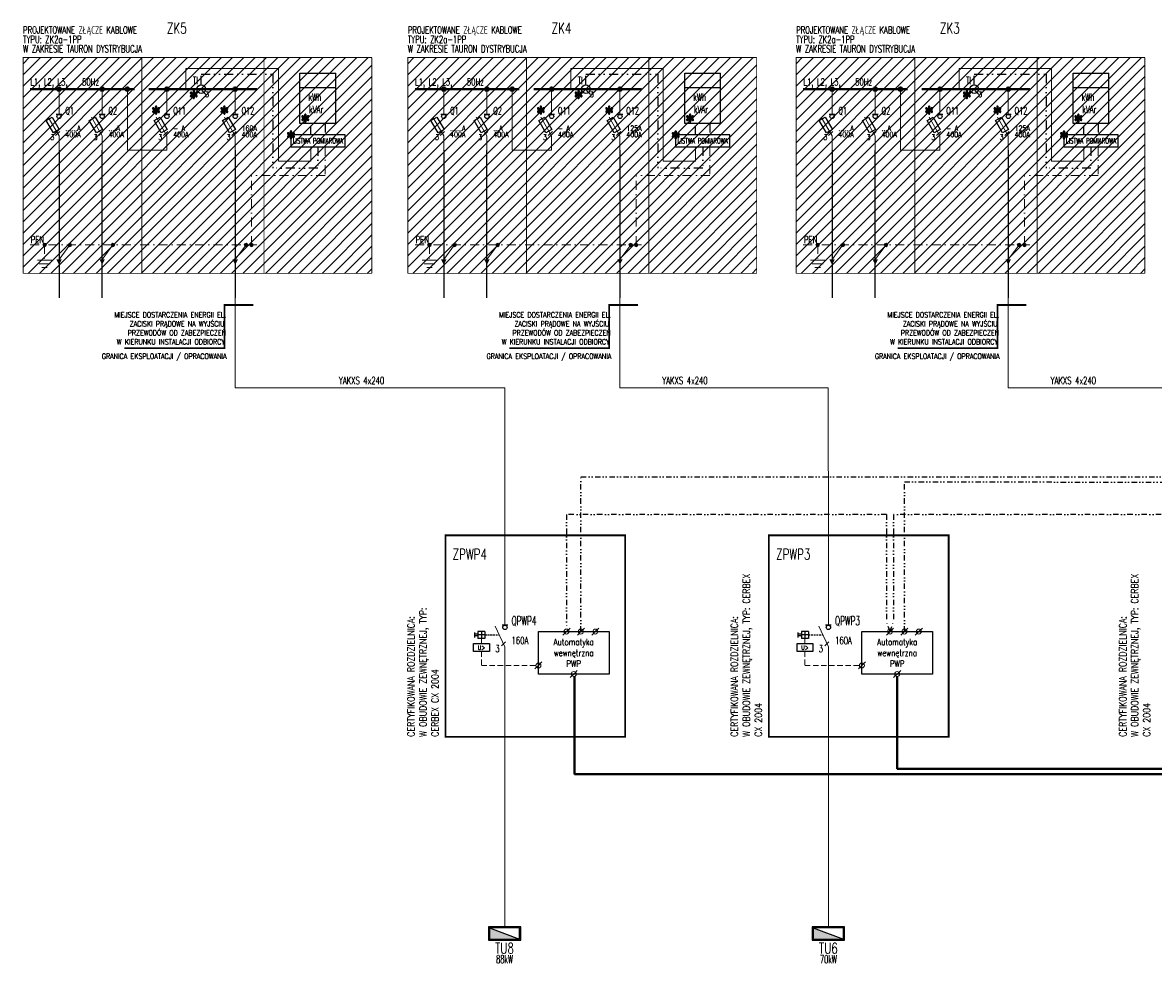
# Model space of a CAD drawing. Header units: millimetres. Extents: x -634 to 682, y 950 to 1215.
# Tile 1 of 5: x -634 to -320, y 950 to 1212. Entities that reach past the tile are written whole.
import ezdxf
from ezdxf.enums import TextEntityAlignment as Align

# ---------------------------------------------------------------- set-up
doc = ezdxf.new("R2010")
doc.units = ezdxf.units.MM
for name, pattern in [('DASHDOT', [25.4, 12.7, -6.35, 0, -6.35]), ('DASHED', [0.75, 0.5, -0.25]), ('DASHED2', [0.375, 0.25, -0.125]), ('DIVIDE', [1.25, 0.5, -0.25, 0, -0.25, 0, -0.25]), ('HIDDEN', [0.375, 0.25, -0.125]), ('PRZEWOD_PE', [5, 2.5, -1.25, 0, -1.25])]:
    doc.linetypes.add(name, pattern=pattern)
for name, color, linetype, lineweight in [('APARATY', 7, 'Continuous', 5), ('BLOCK_1', 1, 'Continuous', 25), ('BLOCK_2', 7, 'Continuous', 18), ('IE_ATRYBUTY_ BLOCK_1', 7, 'Continuous', 20), ('IE_ATRYBUTY_ BLOCK_2', 7, 'Continuous', 18), ('IE_rozdzielnice', 1, 'Continuous', 25), ('ODPŁYW', 3, 'Continuous', 18), ('OPIS', 7, 'Continuous', 18), ('PRZEWOD_PE', 2, 'Continuous', 15), ('ROZDZIELNICA', 252, 'Continuous', 15), ('SZYNA', 5, 'Continuous', 40)]:
    doc.layers.add(name, color=color, linetype=linetype, lineweight=lineweight)
for name, color, linetype in [('STEROWANIE', 6, 'Continuous'), ('tabelka_opis', 2, 'Continuous'), ('typ kabla', 30, 'Continuous'), ('w0', 7, 'Continuous')]:
    doc.layers.add(name, color=color, linetype=linetype)
doc.styles.add('ROMANS', font='romans.shx', dxfattribs={"width": 0.8})

# ---------------------------------------------------------------- blocks, each defined once
blk = doc.blocks.new('rozgalezienie')
blk.add_hatch(color=0).paths.add_polyline_path([(0.5, 0, 1), (-0.5, 0, 1)])
at = {"color": 0}
blk.add_circle((0, 0), 0.5, dxfattribs=at)
blk = doc.blocks.new('PE')
blk.add_line((3, 5.5), (0, 1.5))
blk.add_lwpolyline([(0, 1.5, 1.5, 0, 0), (0, 0, 0, 0, 0)], format="xyseb")
blk = doc.blocks.new('bezpiecznik rozlacznik')
for p, q in [((0, -4), (0, 0)), ((0, -10), (-3, -4.8)), ((0, -10), (0, -14))]:
    blk.add_line(p, q)
at = {"layer": 'BLOCK_1'}
for p, q in [((0.8, -4), (-0.8, -4)), ((-0.96, -9.89), (0.22, -8.81))]:
    blk.add_line(p, q, dxfattribs=at)
blk.add_lwpolyline([(0.08, -8.22), (-1.58, -9.18), (-3.58, -5.72), (-1.92, -4.76)], close=True, dxfattribs=at)
blk.add_circle((0, -4.59), 0.59, dxfattribs=at)
at = {"layer": 'BLOCK_2', "style": 'ROMANS', "flags": 8}
for tag, p, height, width in [('SYMBOL', (1.75, -4), 2, 0.6), ('TYP', (1.75, -6.91), 1.5, 0.7), ('OPIS1', (1.75, -10.34), 1.5, 0.7), ('PARAMETRY', (1.75, -8.63), 1.5, 0.7)]:
    blk.add_attdef(tag, p, '', height=height, dxfattribs=dict(at, width=width))
at = {"layer": 'BLOCK_2', "style": 'ROMANS', "width": 0.7, "flags": 8}
blk.add_attdef('N', text='', height=1.5, dxfattribs=at).set_placement((-1.31, -11.12), align=Align.RIGHT)
blk = doc.blocks.new('liczniki')
for p, q in [((-2.5, -2), (-2.5, 0)), ((-2.5, 0), (2.5, 0)), ((2.5, -2), (2.5, 0)), ((-2.5, -7), (-2.5, -2)), ((-2.5, -2), (2.5, -2)), ((2.5, -7), (2.5, -2)), ((2.5, -7), (-2.5, -7))]:
    blk.add_line(p, q)
at = {"layer": 'BLOCK_2', "style": 'ROMANS', "flags": 8}
for tag, p, height, width in [('SYMBOL', (3.25, -1.19), 2, 0.6), ('PARAMETRY', (3.25, -3.81), 1.5, 0.7), ('OPIS', (3.25, -5.53), 1.5, 0.7)]:
    blk.add_attdef(tag, p, '', height=height, dxfattribs=dict(at, width=width))
at = {"layer": 'BLOCK_2', "style": 'ROMANS', "width": 0.7, "flags": 8}
for tag, p in [('TYP', (0.04, -4.15)), ('TYP1', (0.04, -6.46))]:
    blk.add_attdef(tag, text='', height=1.8, dxfattribs=at).set_placement(p, align=Align.CENTER)
blk = doc.blocks.new('plomba')
h = blk.add_hatch(color=256)
h.dxf.hatch_style = 1
edge = h.paths.add_edge_path()
edge.add_spline(control_points=[(-0.11, 0.19), (-0.12, 0.43), (-0.17, 0.68), (-0.26, 0.92), (-0.26, 0.92), (-0.38, 1.27), (-0.44, 1.51), (-0.44, 1.64), (-0.44, 1.64), (-0.44, 1.82), (-0.4, 1.96), (-0.31, 2.06), (-0.31, 2.06), (-0.22, 2.15), (-0.12, 2.2), (0.01, 2.2), (0.01, 2.2), (0.12, 2.2), (0.22, 2.15), (0.3, 2.06), (0.3, 2.06), (0.38, 1.96), (0.42, 1.82), (0.42, 1.64), (0.42, 1.64), (0.42, 1.49), (0.37, 1.27), (0.28, 0.98), (0.28, 0.98), (0.19, 0.7), (0.13, 0.43), (0.11, 0.19), (0.11, 0.19), (0.3, 0.32), (0.48, 0.47), (0.63, 0.64), (0.63, 0.64), (0.87, 0.92), (1.05, 1.1), (1.17, 1.16), (1.17, 1.16), (1.29, 1.23), (1.41, 1.27), (1.53, 1.27), (1.53, 1.27), (1.64, 1.27), (1.74, 1.23), (1.82, 1.15), (1.82, 1.15), (1.9, 1.07), (1.94, 0.97), (1.94, 0.86), (1.94, 0.86), (1.94, 0.73), (1.88, 0.61), (1.76, 0.51), (1.76, 0.51), (1.65, 0.41), (1.36, 0.3), (0.89, 0.2), (0.89, 0.2), (0.62, 0.14), (0.39, 0.07), (0.21, -0.01), (0.21, -0.01), (0.39, -0.1), (0.62, -0.17), (0.88, -0.22), (0.88, -0.22), (1.31, -0.3), (1.59, -0.4), (1.72, -0.52), (1.72, -0.52), (1.86, -0.63), (1.92, -0.76), (1.92, -0.9), (1.92, -0.9), (1.92, -1), (1.88, -1.1), (1.8, -1.17), (1.8, -1.17), (1.72, -1.25), (1.63, -1.29), (1.53, -1.29), (1.53, -1.29), (1.42, -1.29), (1.3, -1.25), (1.17, -1.18), (1.17, -1.18), (1.04, -1.1), (0.87, -0.94), (0.65, -0.68), (0.65, -0.68), (0.5, -0.51), (0.33, -0.34), (0.11, -0.19), (0.11, -0.19), (0.12, -0.39), (0.16, -0.61), (0.23, -0.85), (0.23, -0.85), (0.36, -1.27), (0.42, -1.55), (0.42, -1.7), (0.42, -1.7), (0.42, -1.84), (0.38, -1.97), (0.29, -2.06), (0.29, -2.06), (0.21, -2.16), (0.12, -2.21), (0.02, -2.21), (0.02, -2.21), (-0.11, -2.21), (-0.23, -2.16), (-0.33, -2.06), (-0.33, -2.06), (-0.41, -1.98), (-0.44, -1.86), (-0.44, -1.7), (-0.44, -1.7), (-0.44, -1.53), (-0.4, -1.33), (-0.32, -1.09), (-0.32, -1.09), (-0.24, -0.85), (-0.19, -0.68), (-0.17, -0.59), (-0.17, -0.59), (-0.15, -0.5), (-0.13, -0.37), (-0.11, -0.19), (-0.11, -0.19), (-0.32, -0.33), (-0.5, -0.48), (-0.66, -0.65), (-0.66, -0.65), (-0.91, -0.94), (-1.11, -1.13), (-1.24, -1.21), (-1.24, -1.21), (-1.33, -1.26), (-1.43, -1.29), (-1.53, -1.29), (-1.53, -1.29), (-1.65, -1.29), (-1.75, -1.25), (-1.84, -1.17), (-1.84, -1.17), (-1.92, -1.09), (-1.96, -1), (-1.96, -0.9), (-1.96, -0.9), (-1.96, -0.81), (-1.93, -0.72), (-1.85, -0.62), (-1.85, -0.62), (-1.78, -0.52), (-1.67, -0.44), (-1.53, -0.38), (-1.53, -0.38), (-1.43, -0.33), (-1.21, -0.28), (-0.87, -0.21), (-0.87, -0.21), (-0.66, -0.16), (-0.44, -0.09), (-0.23, -0.01), (-0.23, -0.01), (-0.42, 0.09), (-0.65, 0.16), (-0.92, 0.22), (-0.92, 0.22), (-1.35, 0.31), (-1.62, 0.39), (-1.72, 0.47), (-1.72, 0.47), (-1.88, 0.59), (-1.96, 0.73), (-1.96, 0.89), (-1.96, 0.89), (-1.96, 0.99), (-1.92, 1.08), (-1.84, 1.15), (-1.84, 1.15), (-1.76, 1.23), (-1.67, 1.27), (-1.56, 1.27), (-1.56, 1.27), (-1.45, 1.27), (-1.32, 1.24), (-1.19, 1.16), (-1.19, 1.16), (-1.06, 1.09), (-0.9, 0.94), (-0.7, 0.71), (-0.7, 0.71), (-0.51, 0.49), (-0.31, 0.32), (-0.11, 0.19)], knot_values=[0, 0, 0, 0, 0.02, 0.02, 0.02, 0.03, 0.04, 0.04, 0.04, 0.05, 0.06, 0.06, 0.06, 0.07, 0.08, 0.08, 0.08, 0.09, 0.1, 0.1, 0.1, 0.11, 0.12, 0.12, 0.12, 0.13, 0.14, 0.14, 0.14, 0.15, 0.16, 0.16, 0.16, 0.17, 0.18, 0.18, 0.18, 0.19, 0.2, 0.2, 0.2, 0.21, 0.22, 0.22, 0.22, 0.23, 0.24, 0.24, 0.24, 0.25, 0.26, 0.26, 0.26, 0.27, 0.28, 0.28, 0.28, 0.29, 0.3, 0.3, 0.3, 0.31, 0.32, 0.32, 0.32, 0.33, 0.34, 0.34, 0.34, 0.35, 0.36, 0.36, 0.36, 0.37, 0.38, 0.38, 0.38, 0.39, 0.4, 0.4, 0.4, 0.41, 0.42, 0.42, 0.42, 0.43, 0.44, 0.44, 0.44, 0.45, 0.46, 0.46, 0.46, 0.47, 0.48, 0.48, 0.48, 0.49, 0.5, 0.5, 0.5, 0.51, 0.52, 0.52, 0.52, 0.53, 0.54, 0.54, 0.54, 0.55, 0.56, 0.56, 0.56, 0.57, 0.58, 0.58, 0.58, 0.59, 0.6, 0.6, 0.6, 0.61, 0.62, 0.62, 0.62, 0.63, 0.64, 0.64, 0.64, 0.65, 0.66, 0.66, 0.66, 0.67, 0.68, 0.68, 0.68, 0.69, 0.7, 0.7, 0.7, 0.71, 0.72, 0.72, 0.72, 0.73, 0.74, 0.74, 0.74, 0.75, 0.76, 0.76, 0.76, 0.77, 0.78, 0.78, 0.78, 0.79, 0.8, 0.8, 0.8, 0.81, 0.82, 0.82, 0.82, 0.83, 0.84, 0.84, 0.84, 0.85, 0.86, 0.86, 0.86, 0.87, 0.88, 0.88, 0.88, 0.89, 0.9, 0.9, 0.9, 0.91, 0.92, 0.92, 0.92, 0.93, 0.94, 0.94, 0.94, 0.95, 0.96, 0.96, 0.96, 0.97, 0.98, 0.98, 0.98, 0.99, 1, 1, 1, 1], degree=3, periodic=0)
at = {"lineweight": 25}
blk.add_open_spline([(-0.11, 0.19), (-0.12, 0.43), (-0.17, 0.68), (-0.26, 0.92), (-0.26, 0.92), (-0.38, 1.27), (-0.44, 1.51), (-0.44, 1.64), (-0.44, 1.64), (-0.44, 1.82), (-0.4, 1.96), (-0.31, 2.06), (-0.31, 2.06), (-0.22, 2.15), (-0.12, 2.2), (0.01, 2.2), (0.01, 2.2), (0.12, 2.2), (0.22, 2.15), (0.3, 2.06), (0.3, 2.06), (0.38, 1.96), (0.42, 1.82), (0.42, 1.64), (0.42, 1.64), (0.42, 1.49), (0.37, 1.27), (0.28, 0.98), (0.28, 0.98), (0.19, 0.7), (0.13, 0.43), (0.11, 0.19), (0.11, 0.19), (0.3, 0.32), (0.48, 0.47), (0.63, 0.64), (0.63, 0.64), (0.87, 0.92), (1.05, 1.1), (1.17, 1.16), (1.17, 1.16), (1.29, 1.23), (1.41, 1.27), (1.53, 1.27), (1.53, 1.27), (1.64, 1.27), (1.74, 1.23), (1.82, 1.15), (1.82, 1.15), (1.9, 1.07), (1.94, 0.97), (1.94, 0.86), (1.94, 0.86), (1.94, 0.73), (1.88, 0.61), (1.76, 0.51), (1.76, 0.51), (1.65, 0.41), (1.36, 0.3), (0.89, 0.2), (0.89, 0.2), (0.62, 0.14), (0.39, 0.07), (0.21, -0.01), (0.21, -0.01), (0.39, -0.1), (0.62, -0.17), (0.88, -0.22), (0.88, -0.22), (1.31, -0.3), (1.59, -0.4), (1.72, -0.52), (1.72, -0.52), (1.86, -0.63), (1.92, -0.76), (1.92, -0.9), (1.92, -0.9), (1.92, -1), (1.88, -1.1), (1.8, -1.17), (1.8, -1.17), (1.72, -1.25), (1.63, -1.29), (1.53, -1.29), (1.53, -1.29), (1.42, -1.29), (1.3, -1.25), (1.17, -1.18), (1.17, -1.18), (1.04, -1.1), (0.87, -0.94), (0.65, -0.68), (0.65, -0.68), (0.5, -0.51), (0.33, -0.34), (0.11, -0.19), (0.11, -0.19), (0.12, -0.39), (0.16, -0.61), (0.23, -0.85), (0.23, -0.85), (0.36, -1.27), (0.42, -1.55), (0.42, -1.7), (0.42, -1.7), (0.42, -1.84), (0.38, -1.97), (0.29, -2.06), (0.29, -2.06), (0.21, -2.16), (0.12, -2.21), (0.02, -2.21), (0.02, -2.21), (-0.11, -2.21), (-0.23, -2.16), (-0.33, -2.06), (-0.33, -2.06), (-0.41, -1.98), (-0.44, -1.86), (-0.44, -1.7), (-0.44, -1.7), (-0.44, -1.53), (-0.4, -1.33), (-0.32, -1.09), (-0.32, -1.09), (-0.24, -0.85), (-0.19, -0.68), (-0.17, -0.59), (-0.17, -0.59), (-0.15, -0.5), (-0.13, -0.37), (-0.11, -0.19), (-0.11, -0.19), (-0.32, -0.33), (-0.5, -0.48), (-0.66, -0.65), (-0.66, -0.65), (-0.91, -0.94), (-1.11, -1.13), (-1.24, -1.21), (-1.24, -1.21), (-1.33, -1.26), (-1.43, -1.29), (-1.53, -1.29), (-1.53, -1.29), (-1.65, -1.29), (-1.75, -1.25), (-1.84, -1.17), (-1.84, -1.17), (-1.92, -1.09), (-1.96, -1), (-1.96, -0.9), (-1.96, -0.9), (-1.96, -0.81), (-1.93, -0.72), (-1.85, -0.62), (-1.85, -0.62), (-1.78, -0.52), (-1.67, -0.44), (-1.53, -0.38), (-1.53, -0.38), (-1.43, -0.33), (-1.21, -0.28), (-0.87, -0.21), (-0.87, -0.21), (-0.66, -0.16), (-0.44, -0.09), (-0.23, -0.01), (-0.23, -0.01), (-0.42, 0.09), (-0.65, 0.16), (-0.92, 0.22), (-0.92, 0.22), (-1.35, 0.31), (-1.62, 0.39), (-1.72, 0.47), (-1.72, 0.47), (-1.88, 0.59), (-1.96, 0.73), (-1.96, 0.89), (-1.96, 0.89), (-1.96, 0.99), (-1.92, 1.08), (-1.84, 1.15), (-1.84, 1.15), (-1.76, 1.23), (-1.67, 1.27), (-1.56, 1.27), (-1.56, 1.27), (-1.45, 1.27), (-1.32, 1.24), (-1.19, 1.16), (-1.19, 1.16), (-1.06, 1.09), (-0.9, 0.94), (-0.7, 0.71), (-0.7, 0.71), (-0.51, 0.49), (-0.31, 0.32), (-0.11, 0.19)], degree=3, knots=[0, 0, 0, 0, 0.02, 0.02, 0.02, 0.03, 0.04, 0.04, 0.04, 0.05, 0.06, 0.06, 0.06, 0.07, 0.08, 0.08, 0.08, 0.09, 0.1, 0.1, 0.1, 0.11, 0.12, 0.12, 0.12, 0.13, 0.14, 0.14, 0.14, 0.15, 0.16, 0.16, 0.16, 0.17, 0.18, 0.18, 0.18, 0.19, 0.2, 0.2, 0.2, 0.21, 0.22, 0.22, 0.22, 0.23, 0.24, 0.24, 0.24, 0.25, 0.26, 0.26, 0.26, 0.27, 0.28, 0.28, 0.28, 0.29, 0.3, 0.3, 0.3, 0.31, 0.32, 0.32, 0.32, 0.33, 0.34, 0.34, 0.34, 0.35, 0.36, 0.36, 0.36, 0.37, 0.38, 0.38, 0.38, 0.39, 0.4, 0.4, 0.4, 0.41, 0.42, 0.42, 0.42, 0.43, 0.44, 0.44, 0.44, 0.45, 0.46, 0.46, 0.46, 0.47, 0.48, 0.48, 0.48, 0.49, 0.5, 0.5, 0.5, 0.51, 0.52, 0.52, 0.52, 0.53, 0.54, 0.54, 0.54, 0.55, 0.56, 0.56, 0.56, 0.57, 0.58, 0.58, 0.58, 0.59, 0.6, 0.6, 0.6, 0.61, 0.62, 0.62, 0.62, 0.63, 0.64, 0.64, 0.64, 0.65, 0.66, 0.66, 0.66, 0.67, 0.68, 0.68, 0.68, 0.69, 0.7, 0.7, 0.7, 0.71, 0.72, 0.72, 0.72, 0.73, 0.74, 0.74, 0.74, 0.75, 0.76, 0.76, 0.76, 0.77, 0.78, 0.78, 0.78, 0.79, 0.8, 0.8, 0.8, 0.81, 0.82, 0.82, 0.82, 0.83, 0.84, 0.84, 0.84, 0.85, 0.86, 0.86, 0.86, 0.87, 0.88, 0.88, 0.88, 0.89, 0.9, 0.9, 0.9, 0.91, 0.92, 0.92, 0.92, 0.93, 0.94, 0.94, 0.94, 0.95, 0.96, 0.96, 0.96, 0.97, 0.98, 0.98, 0.98, 0.99, 1, 1, 1, 1], dxfattribs=at)
blk = doc.blocks.new('przekladnik pradowy')
blk.add_line((0, -10.6), (0, -2.4))
at = {"layer": 'BLOCK_1'}
blk.add_line((-1.48, -7.82), (-0.37, -6.71), dxfattribs=at)
blk.add_circle((0, -6.5), 1.2, dxfattribs=at)
at = {"layer": 'BLOCK_2', "style": 'ROMANS', "flags": 8}
for tag, p, height, width in [('SYMBOL', (1.75, -5), 2, 0.6), ('TYP', (1.75, -7.91), 1.5, 0.7), ('PARAMETRY', (1.75, -9.63), 1.5, 0.7), ('OPIS1', (1.75, -11.34), 1.5, 0.7)]:
    blk.add_attdef(tag, p, '', height=height, dxfattribs=dict(at, width=width))
at = {"layer": 'BLOCK_2', "style": 'ROMANS', "width": 0.7, "flags": 8}
blk.add_attdef('N', text='', height=1.5, dxfattribs=at).set_placement((-1.71, -9.48), align=Align.RIGHT)
blk = doc.blocks.new('zacisk')
for p, q in [((-0.99, -0.99), (0, 0)), ((0, 0), (0.99, 0.99))]:
    blk.add_line(p, q)
blk.add_circle((0, 0), 0.686)
at = {"layer": 'BLOCK_2', "style": 'ROMANS', "width": 0.7, "flags": 8}
for tag, p in [('TYP', (1.69, -0.25)), ('OPIS1', (1.69, -2.75))]:
    blk.add_attdef(tag, p, '', height=2, dxfattribs=at)
blk = doc.blocks.new('rozlacznik')
for p, q in [((0, -4), (0, 0)), ((-2.7, -4.2), (0, -10)), ((0, -10), (0, -14))]:
    blk.add_line(p, q)
at = {"layer": 'BLOCK_1'}
for p, q in [((0.8, -4), (-0.8, -4)), ((-0.98, -9.68), (0.15, -8.55))]:
    blk.add_line(p, q, dxfattribs=at)
blk.add_circle((0, -4.59), 0.59, dxfattribs=at)
at = {"layer": 'BLOCK_2', "style": 'ROMANS', "flags": 8}
for tag, p, height, width in [('SYMBOL', (1.84, -4), 2, 0.6), ('TYP', (1.84, -6.91), 1.5, 0.7), ('OPIS', (1.84, -10.34), 1.5, 0.7), ('PARAMETRY', (1.84, -8.63), 1.5, 0.7)]:
    blk.add_attdef(tag, p, '', height=height, dxfattribs=dict(at, width=width))
at = {"layer": 'BLOCK_2', "style": 'ROMANS', "width": 0.7, "flags": 8}
blk.add_attdef('N', text='', height=1.5, dxfattribs=at).set_placement((-1.27, -10.4), align=Align.RIGHT)
blk = doc.blocks.new('cewka_pod_nad_U')
for p, q in [((-2.2, -5.4), (-2.2, -3.2)), ((-2.2, -3.2), (2.2, -3.2)), ((2.2, -5.4), (-2.2, -5.4)), ((2.2, -3.2), (2.2, -5.4))]:
    blk.add_line(p, q)
at = {"layer": 'BLOCK_2', "style": 'ROMANS', "width": 0.7, "flags": 8}
for tag, p in [('PARAMETRY', (2.64, -4.12)), ('OPIS1', (2.64, -5.84))]:
    blk.add_attdef(tag, p, '', height=1.5, dxfattribs=at)
blk.add_attdef('TYP', text='', height=1.2, dxfattribs=at).set_placement((0, -4.93), align=Align.CENTER)
blk = doc.blocks.new('typ_kabla')
at = {"color": 0, "style": 'ROMANS', "width": 0.7}
blk.add_attdef('TYP_KABLA', text='', height=2, dxfattribs=at).set_placement((0, 0), align=Align.CENTER)
blk = doc.blocks.new('*U145')
h = blk.add_hatch(color=256)
h.paths.add_polyline_path([(600, 250), (0, 250), (0, 0), (600, 0)])
h.paths.add_polyline_path([(20, 230), (580, 230), (580, 20), (20, 20)], flags=16)
blk.add_hatch(color=256).paths.add_polyline_path([(580, 230), (20, 20), (580, 20)])
blk.add_line((580, 230), (20, 20))
for points in [[(0, 250), (600, 250), (600, 0), (0, 0)], [(20, 230), (580, 230), (580, 20), (20, 20)]]:
    blk.add_lwpolyline(points, close=True)
at = {"layer": 'IE_ATRYBUTY_ BLOCK_1', "style": 'ROMANS', "width": 0.7, "flags": 8}
blk.add_attdef('TYP', text='', height=200, dxfattribs=at).set_placement((300, -149), align=Align.MIDDLE_CENTER)
at = {"layer": 'IE_ATRYBUTY_ BLOCK_2', "style": 'ROMANS', "width": 0.6, "flags": 8}
for tag, p in [('OPIS1', (300, -351)), ('OPIS2', (300, -551))]:
    blk.add_attdef(tag, text='', height=150, dxfattribs=at).set_placement(p, align=Align.MIDDLE_CENTER)

msp = doc.modelspace()

# ---------------------------------------------------------------- hatches: boundary and pattern name
at = {"layer": 'ROZDZIELNICA', "linetype": 'DASHED2', "ltscale": 20}
h = msp.add_hatch(dxfattribs=at)
h.set_pattern_fill('ANSI31', color=256, scale=0.7, style=0)
h.set_pattern_definition([(45, (-512.132, 866.624), (-1.571545, 1.571545), [])])
h.paths.add_polyline_path([(-537.02, 1202.19), (-634.02, 1202.19), (-634.02, 1142.19), (-537.02, 1142.19)])
h = msp.add_hatch(dxfattribs=at)
h.set_pattern_fill('ANSI31', color=256, scale=0.7, style=0)
h.set_pattern_definition([(45, (-405.129, 866.624), (-1.571545, 1.571545), [])])
h.paths.add_polyline_path([(-430.02, 1202.19), (-527.02, 1202.19), (-527.02, 1142.19), (-430.02, 1142.19)])
h = msp.add_hatch(dxfattribs=at)
h.set_pattern_fill('ANSI31', color=256, scale=0.7, style=0)
h.set_pattern_definition([(45, (-297.1385, 866.624), (-1.571545, 1.571545), [])])
h.paths.add_polyline_path([(-322.03, 1202.19), (-419.03, 1202.19), (-419.03, 1142.19), (-322.03, 1142.19)])

# ---------------------------------------------------------------- linework, layer by layer
at = {"linetype": 'DASHDOT', "ltscale": 0.1, "const_width": 0.5}
for points in [[(-570.02, 1133.4), (-578.02, 1133.4), (-578.02, 1121.4), (-605.83, 1121.4)], [(-463.02, 1133.4), (-471.02, 1133.4), (-471.02, 1121.4), (-498.83, 1121.4)], [(-355.03, 1133.4), (-363.03, 1133.4), (-363.03, 1121.4), (-390.84, 1121.4)]]:
    msp.add_lwpolyline(points, dxfattribs=at)
at = {"layer": 'APARATY', "color": 30, "linetype": 'HIDDEN', "ltscale": 30, "const_width": 0.5}
for points in [[(-516.56, 1013.36), (-466.56, 1013.36), (-466.56, 1069.36), (-516.56, 1069.36)], [(-426.6, 1013.36), (-376.6, 1013.36), (-376.6, 1069.36), (-426.6, 1069.36)]]:
    msp.add_lwpolyline(points, close=True, dxfattribs=at)
at = {"layer": 'BLOCK_1'}
for p, q in [((-508.5, 1042.32), (-508.5, 1041.01)), ((-507.51, 1041.91), (-508.5, 1041.91)), ((-507.51, 1041.42), (-508.5, 1041.42)), ((-505.59, 1042.63), (-507.51, 1042.63)), ((-507.51, 1042.63), (-507.51, 1040.71)), ((-505.59, 1041.67), (-507.51, 1041.67)), ((-506.55, 1042.63), (-506.55, 1040.71)), ((-505.59, 1042.63), (-505.59, 1040.71)), ((-418.55, 1042.32), (-418.55, 1041.01)), ((-417.55, 1041.91), (-418.55, 1041.91)), ((-417.55, 1041.42), (-418.55, 1041.42)), ((-415.63, 1042.63), (-417.55, 1042.63)), ((-417.55, 1042.63), (-417.55, 1040.71)), ((-415.63, 1041.67), (-417.55, 1041.67)), ((-416.59, 1042.63), (-416.59, 1040.71)), ((-415.63, 1042.63), (-415.63, 1040.71)), ((-505.59, 1040.71), (-507.51, 1040.71)), ((-415.63, 1040.71), (-417.55, 1040.71))]:
    msp.add_line(p, q, dxfattribs=at)
at = {"layer": 'BLOCK_1', "linetype": 'HIDDEN', "ltscale": 2}
for p, q in [((-505.59, 1041.67), (-501.56, 1041.67)), ((-415.63, 1041.67), (-411.6, 1041.67))]:
    msp.add_line(p, q, dxfattribs=at)
at = {"layer": 'ODPŁYW'}
for p, q in [((-588.72, 1193.4), (-588.72, 1199.1)), ((-588.72, 1199.1), (-563.02, 1199.1)), ((-563.02, 1199.1), (-563.02, 1173.4)), ((-481.72, 1193.4), (-481.72, 1199.1)), ((-481.72, 1199.1), (-456.02, 1199.1)), ((-456.02, 1199.1), (-456.02, 1173.4)), ((-373.73, 1193.4), (-373.73, 1199.1)), ((-373.73, 1199.1), (-348.03, 1199.1)), ((-348.03, 1199.1), (-348.03, 1173.4)), ((-624.02, 1190.4), (-624.02, 1193.4)), ((-612.02, 1190.4), (-612.02, 1193.4)), ((-605.02, 1193.4), (-605.02, 1176.4)), ((-594.02, 1190.4), (-594.02, 1193.4)), ((-575.02, 1190.4), (-575.02, 1193.4)), ((-517.02, 1190.4), (-517.02, 1193.4)), ((-505.02, 1190.4), (-505.02, 1193.4)), ((-498.02, 1193.4), (-498.02, 1176.4)), ((-487.02, 1190.4), (-487.02, 1193.4)), ((-468.02, 1190.4), (-468.02, 1193.4)), ((-409.03, 1190.4), (-409.03, 1193.4)), ((-397.03, 1190.4), (-397.03, 1193.4)), ((-390.03, 1193.4), (-390.03, 1176.4)), ((-379.03, 1190.4), (-379.03, 1193.4)), ((-360.03, 1190.4), (-360.03, 1193.4)), ((-605.02, 1176.4), (-594.02, 1176.4)), ((-554.02, 1177.4), (-554.02, 1173.4)), ((-498.02, 1176.4), (-487.02, 1176.4)), ((-447.02, 1177.4), (-447.02, 1173.4)), ((-390.03, 1176.4), (-379.03, 1176.4)), ((-339.03, 1177.4), (-339.03, 1173.4)), ((-554.02, 1173.4), (-563.02, 1173.4)), ((-447.02, 1173.4), (-456.02, 1173.4)), ((-339.03, 1173.4), (-348.03, 1173.4)), ((-500.02, 1061.14), (-500.02, 1064.14)), ((-500.02, 1061.14), (-500.02, 1064.14)), ((-500.02, 1048.36), (-500.02, 1064.14)), ((-500.02, 1048.36), (-500.02, 1064.14)), ((-410.06, 1061.14), (-410.06, 1064.14)), ((-410.06, 1061.14), (-410.06, 1064.14)), ((-410.06, 1048.36), (-410.06, 1064.14)), ((-410.06, 1048.36), (-410.06, 1064.14))]:
    msp.add_line(p, q, dxfattribs=at)
at = {"layer": 'ODPŁYW', "lineweight": -3}
for p, q in [((-624.02, 1176.4), (-624.02, 1135.4)), ((-612.02, 1135.4), (-612.02, 1176.4)), ((-575.02, 1176.4), (-575.02, 1135.4)), ((-517.02, 1176.4), (-517.02, 1135.4)), ((-505.02, 1135.4), (-505.02, 1176.4)), ((-468.02, 1176.4), (-468.02, 1135.4)), ((-409.03, 1176.4), (-409.03, 1135.4)), ((-397.03, 1135.4), (-397.03, 1176.4)), ((-360.03, 1176.4), (-360.03, 1135.4))]:
    msp.add_line(p, q, dxfattribs=at)
at = {"layer": 'ODPŁYW'}
for points in [[(-575.02, 1135.4), (-575.02, 1110.4), (-500.02, 1110.4), (-500.02, 1064.14)], [(-468.02, 1135.4), (-468.02, 1110.4), (-410.08, 1110.4), (-410.06, 1064.14)], [(-360.03, 1135.4), (-360.03, 1110.4), (-302.09, 1110.4), (-302.07, 1064.14)], [(-500.02, 1034.36), (-500.02, 960.27)], [(-410.06, 1034.36), (-410.06, 960.57)]]:
    msp.add_lwpolyline(points, dxfattribs=at)
at = {"layer": 'ODPŁYW', "color": 1, "linetype": 'DASHED', "ltscale": 3}
for points in [[(-506.55, 1040.71), (-506.55, 1039.31)], [(-416.59, 1040.71), (-416.59, 1039.31)], [(-506.55, 1037.11), (-506.55, 1033.21), (-490.7, 1033.21)], [(-416.59, 1037.11), (-416.59, 1033.21), (-400.74, 1033.21)]]:
    msp.add_lwpolyline(points, dxfattribs=at)
at = {"layer": 'PRZEWOD_PE', "linetype": 'PRZEWOD_PE'}
for p, q in [((-550.02, 1177.4), (-550.02, 1169.4)), ((-443.02, 1177.4), (-443.02, 1169.4)), ((-335.03, 1177.4), (-335.03, 1169.4)), ((-550.02, 1169.4), (-570.52, 1169.4)), ((-570.52, 1150.08), (-570.52, 1169.4)), ((-443.02, 1169.4), (-463.52, 1169.4)), ((-463.52, 1150.08), (-463.52, 1169.4)), ((-335.03, 1169.4), (-355.53, 1169.4)), ((-355.53, 1150.08), (-355.53, 1169.4)), ((-632.02, 1150.08), (-569.02, 1150.08)), ((-628.02, 1150.11), (-628.02, 1145.87)), ((-525.02, 1150.08), (-462.02, 1150.08)), ((-521.02, 1150.11), (-521.02, 1145.87)), ((-417.03, 1150.08), (-354.03, 1150.08)), ((-413.03, 1150.11), (-413.03, 1145.87))]:
    msp.add_line(p, q, dxfattribs=at)
at = {"layer": 'PRZEWOD_PE'}
for p, q in [((-630.02, 1145.87), (-626.02, 1145.87)), ((-629.52, 1144.87), (-626.52, 1144.87)), ((-523.02, 1145.87), (-519.02, 1145.87)), ((-522.52, 1144.87), (-519.52, 1144.87)), ((-415.03, 1145.87), (-411.03, 1145.87)), ((-414.53, 1144.87), (-411.53, 1144.87)), ((-628.78, 1143.87), (-627.28, 1143.87)), ((-521.78, 1143.87), (-520.28, 1143.87)), ((-413.79, 1143.87), (-412.29, 1143.87))]:
    msp.add_line(p, q, dxfattribs=at)
at = {"layer": 'ROZDZIELNICA', "linetype": 'DASHED2', "ltscale": 20}
for points in [[(-537.02, 1202.19, 0.25, 0.25, 0), (-634.02, 1202.19, 0.25, 0.25, 0), (-634.02, 1142.19, 0.25, 0.25, 0)], [(-601.02, 1202.19, 0.25, 0.25, 0), (-601.02, 1142.19, 0.25, 0.25, 0)], [(-567.02, 1202.19, 0.25, 0.25, 0), (-567.02, 1142.19, 0.25, 0.25, 0)], [(-537.02, 1142.19, 0.25, 0.25, 0), (-537.02, 1202.19, 0.25, 0.25, 0)], [(-430.02, 1202.19, 0.25, 0.25, 0), (-527.02, 1202.19, 0.25, 0.25, 0), (-527.02, 1142.19, 0.25, 0.25, 0)], [(-494.02, 1202.19, 0.25, 0.25, 0), (-494.02, 1142.19, 0.25, 0.25, 0)], [(-460.02, 1202.19, 0.25, 0.25, 0), (-460.02, 1142.19, 0.25, 0.25, 0)], [(-430.02, 1142.19, 0.25, 0.25, 0), (-430.02, 1202.19, 0.25, 0.25, 0)], [(-322.03, 1202.19, 0.25, 0.25, 0), (-419.03, 1202.19, 0.25, 0.25, 0), (-419.03, 1142.19, 0.25, 0.25, 0)], [(-386.03, 1202.19, 0.25, 0.25, 0), (-386.03, 1142.19, 0.25, 0.25, 0)], [(-352.03, 1202.19, 0.25, 0.25, 0), (-352.03, 1142.19, 0.25, 0.25, 0)], [(-322.03, 1142.19, 0.25, 0.25, 0), (-322.03, 1202.19, 0.25, 0.25, 0)], [(-634.02, 1142.19, 0.25, 0.25, 0), (-537.02, 1142.19, 0.25, 0.25, 0)], [(-527.02, 1142.19, 0.25, 0.25, 0), (-430.02, 1142.19, 0.25, 0.25, 0)], [(-419.03, 1142.19, 0.25, 0.25, 0), (-322.03, 1142.19, 0.25, 0.25, 0)]]:
    msp.add_lwpolyline(points, format="xyseb", dxfattribs=at)
at = {"layer": 'STEROWANIE', "linetype": 'DIVIDE', "ltscale": 5}
for p, q in [((-584.52, 1194.6), (-584.52, 1197.6)), ((-584.52, 1197.6), (-564.52, 1197.6)), ((-564.52, 1197.6), (-564.52, 1171.4)), ((-477.52, 1194.6), (-477.52, 1197.6)), ((-477.52, 1197.6), (-457.52, 1197.6)), ((-457.52, 1197.6), (-457.52, 1171.4)), ((-369.53, 1194.6), (-369.53, 1197.6)), ((-369.53, 1197.6), (-349.53, 1197.6)), ((-349.53, 1197.6), (-349.53, 1171.4)), ((-553.99, 1180.67), (-553.99, 1183.83)), ((-550.05, 1183.83), (-550.05, 1180.67)), ((-446.99, 1180.67), (-446.99, 1183.83)), ((-443.05, 1183.83), (-443.05, 1180.67)), ((-339, 1180.67), (-339, 1183.83)), ((-335.06, 1183.83), (-335.06, 1180.67)), ((-552.02, 1177.4), (-552.02, 1171.4)), ((-445.02, 1177.4), (-445.02, 1171.4)), ((-337.03, 1177.4), (-337.03, 1171.4)), ((-552.02, 1171.4), (-564.52, 1171.4)), ((-445.02, 1171.4), (-457.52, 1171.4)), ((-337.03, 1171.4), (-349.53, 1171.4))]:
    msp.add_line(p, q, dxfattribs=at)
at = {"layer": 'STEROWANIE', "lineweight": -3}
for points in [[(-559.57, 1177.4), (-544.47, 1177.4), (-544.47, 1180.67), (-559.57, 1180.67)], [(-452.57, 1177.4), (-437.47, 1177.4), (-437.47, 1180.67), (-452.57, 1180.67)], [(-344.58, 1177.4), (-329.48, 1177.4), (-329.48, 1180.67), (-344.58, 1180.67)]]:
    msp.add_lwpolyline(points, close=True, dxfattribs=at)
at = {"layer": 'STEROWANIE', "color": 3, "linetype": 'DIVIDE', "ltscale": 3}
for points in [[(-478.88, 1042.62), (-478.88, 1085.61), (24.36, 1085.61)], [(-388.92, 1042.62), (-388.92, 1084.27), (21.62, 1083.55)]]:
    msp.add_lwpolyline(points, dxfattribs=at)
at = {"layer": 'STEROWANIE', "linetype": 'DIVIDE', "ltscale": 3}
for points in [[(-393.92, 1075.18), (-482.91, 1075.18)], [(-482.91, 1075.18), (-482.91, 1075.18), (-482.91, 1043.61)], [(-393.92, 1075.18), (-393.92, 1075.18), (-393.92, 1045.45)], [(-285.93, 1045.45), (-285.93, 1075.2), (-391.92, 1075.18)], [(-391.92, 1075.18), (-391.92, 1075.18), (-391.92, 1045.45)], [(-392.92, 1042.62), (-393.92, 1045.45)], [(-392.92, 1042.62), (-391.92, 1045.45)]]:
    msp.add_lwpolyline(points, dxfattribs=at)
at = {"layer": 'SZYNA'}
for p, q in [((-632.02, 1193.4), (-603.02, 1193.4)), ((-599.02, 1193.4), (-569.02, 1193.4)), ((-525.02, 1193.4), (-496.02, 1193.4)), ((-492.02, 1193.4), (-462.02, 1193.4)), ((-417.03, 1193.4), (-388.03, 1193.4)), ((-384.03, 1193.4), (-354.03, 1193.4))]:
    msp.add_line(p, q, dxfattribs=at)
for points in [[(-26.73, 1021.43), (-26.53, 1003.01), (-480.65, 1003.01), (-480.65, 1030.12)], [(-28.23, 1021.43), (-28.1, 1004.48), (-390.93, 1004.48), (-390.92, 1030.12)]]:
    msp.add_lwpolyline(points, dxfattribs=at)
at = {"layer": 'w0'}
for points in [[(-490.7, 1042.62), (-471.06, 1042.62), (-471.06, 1030.81), (-490.7, 1030.81)], [(-400.74, 1042.62), (-381.11, 1042.62), (-381.11, 1030.81), (-400.74, 1030.81)]]:
    msp.add_lwpolyline(points, close=True, dxfattribs=at)

# ---------------------------------------------------------------- block references
at = {"layer": 'BLOCK_1'}
for p in [(-506.55, 1042.51), (-416.59, 1042.51)]:
    msp.add_blockref('cewka_pod_nad_U', p, dxfattribs=at).add_auto_attribs({'TYP': 'U>'})
at = {"layer": 'IE_rozdzielnice'}
ref = msp.add_blockref('*U145', (-495.63, 956.82), dxfattribs=dict(at, xscale=-0.015, yscale=0.015, zscale=0.015))
ref.add_attrib('TYP', 'TU8', dxfattribs={"layer": 'IE_ATRYBUTY_ BLOCK_1', "height": 3, "rotation": 180, "style": 'ROMANS', "text_generation_flag": 6, "width": 0.7, "flags": 8}).set_placement((-500.13, 954.59), align=Align.MIDDLE_CENTER)
ref.add_attrib('OPIS1', '88kW', dxfattribs={"layer": 'IE_ATRYBUTY_ BLOCK_2', "height": 2.25, "rotation": 180, "style": 'ROMANS', "text_generation_flag": 6, "width": 0.6, "flags": 8}).set_placement((-500.13, 951.55), align=Align.MIDDLE_CENTER)
ref = msp.add_blockref('*U145', (-405.56, 956.82), dxfattribs=dict(at, xscale=-0.015, yscale=0.015, zscale=0.015))
ref.add_attrib('TYP', 'TU6', dxfattribs={"layer": 'IE_ATRYBUTY_ BLOCK_1', "height": 3, "rotation": 180, "style": 'ROMANS', "text_generation_flag": 6, "width": 0.7, "flags": 8}).set_placement((-410.06, 954.59), align=Align.MIDDLE_CENTER)
ref.add_attrib('OPIS1', '70kW', dxfattribs={"layer": 'IE_ATRYBUTY_ BLOCK_2', "height": 2.25, "rotation": 180, "style": 'ROMANS', "text_generation_flag": 6, "width": 0.6, "flags": 8}).set_placement((-410.06, 951.55), align=Align.MIDDLE_CENTER)
at = {"layer": 'ODPŁYW'}
for p, values in [((-624.02, 1190.4), {'PARAMETRY': '......A', 'OPIS1': '400A', 'N': '3', 'SYMBOL': 'Q1'}), ((-612.02, 1190.4), {'PARAMETRY': '....A', 'OPIS1': '400A', 'N': '3', 'SYMBOL': 'Q2'}), ((-594.02, 1190.4), {'PARAMETRY': '- A', 'OPIS1': '400A', 'N': '3', 'SYMBOL': 'Q11'}), ((-575.02, 1190.4), {'PARAMETRY': '160A', 'OPIS1': '400A', 'N': '3', 'SYMBOL': 'Q12'}), ((-517.02, 1190.4), {'PARAMETRY': '......A', 'OPIS1': '400A', 'N': '3', 'SYMBOL': 'Q1'}), ((-505.02, 1190.4), {'PARAMETRY': '...A', 'OPIS1': '400A', 'N': '3', 'SYMBOL': 'Q2'}), ((-487.02, 1190.4), {'PARAMETRY': '- A', 'OPIS1': '400A', 'N': '3', 'SYMBOL': 'Q11'}), ((-468.02, 1190.4), {'PARAMETRY': '125A', 'OPIS1': '400A', 'N': '3', 'SYMBOL': 'Q12'}), ((-409.03, 1190.4), {'PARAMETRY': '......A', 'OPIS1': '400A', 'N': '3', 'SYMBOL': 'Q1'}), ((-397.03, 1190.4), {'PARAMETRY': '...A', 'OPIS1': '400A', 'N': '3', 'SYMBOL': 'Q2'}), ((-379.03, 1190.4), {'PARAMETRY': '- A', 'OPIS1': '400A', 'N': '3', 'SYMBOL': 'Q11'}), ((-360.03, 1190.4), {'PARAMETRY': '125A', 'OPIS1': '400A', 'N': '3', 'SYMBOL': 'Q12'})]:
    msp.add_blockref('bezpiecznik rozlacznik', p, dxfattribs=at).add_auto_attribs(values)
ref = msp.add_blockref('rozlacznik', (-500.02, 1048.36), dxfattribs=at)
ref.add_attrib('PARAMETRY', '160A', (-498.17, 1039.15), dxfattribs={"layer": 'BLOCK_2', "height": 2, "style": 'ROMANS', "width": 0.7, "flags": 8})
ref.add_attrib('SYMBOL', 'QPWP4', (-498.17, 1044.36), dxfattribs={"layer": 'BLOCK_2', "height": 2.5, "style": 'ROMANS', "width": 0.6, "flags": 8})
ref.add_attrib('N', '3', dxfattribs={"layer": 'BLOCK_2', "height": 2, "style": 'ROMANS', "width": 0.7, "flags": 8}).set_placement((-501.5, 1036.88), align=Align.RIGHT)
ref = msp.add_blockref('rozlacznik', (-410.06, 1048.36), dxfattribs=at)
ref.add_attrib('PARAMETRY', '160A', (-408.21, 1039.15), dxfattribs={"layer": 'BLOCK_2', "height": 2, "style": 'ROMANS', "width": 0.7, "flags": 8})
ref.add_attrib('SYMBOL', 'QPWP3', (-408.21, 1044.36), dxfattribs={"layer": 'BLOCK_2', "height": 2.5, "style": 'ROMANS', "width": 0.6, "flags": 8})
ref.add_attrib('N', '3', dxfattribs={"layer": 'BLOCK_2', "height": 2, "style": 'ROMANS', "width": 0.7, "flags": 8}).set_placement((-411.54, 1036.88), align=Align.RIGHT)
for p in [(-482.88, 1042.62), (-478.88, 1042.62), (-474.88, 1042.62), (-392.92, 1042.62), (-388.92, 1042.62), (-384.92, 1042.62), (-490.7, 1033.21), (-480.88, 1030.81), (-400.74, 1033.21), (-390.92, 1030.81)]:
    msp.add_blockref('zacisk', p, dxfattribs=at)
at = {"layer": 'OPIS', "xscale": 0.5, "yscale": 0.5, "zscale": 0.5}
for p in [(-586.54, 1191.92), (-479.53, 1191.92), (-371.54, 1191.92), (-597.02, 1187.59), (-578.02, 1187.59), (-490.02, 1187.59), (-471.02, 1187.59), (-382.03, 1187.59), (-363.03, 1187.59), (-555.52, 1185.33), (-448.52, 1185.33), (-340.53, 1185.33), (-559.52, 1180.67), (-452.52, 1180.67), (-344.53, 1180.67)]:
    msp.add_blockref('plomba', p, dxfattribs=at)
at = {"layer": 'PRZEWOD_PE', "linetype": 'PRZEWOD_PE'}
for name, p in [('rozgalezienie', (-628.02, 1150.1)), ('PE', (-624.02, 1144.58)), ('PE', (-612.02, 1144.58)), ('PE', (-575.02, 1144.58)), ('rozgalezienie', (-521.02, 1150.1)), ('PE', (-517.02, 1144.58)), ('PE', (-505.02, 1144.58)), ('PE', (-468.02, 1144.58)), ('rozgalezienie', (-413.03, 1150.1)), ('PE', (-409.03, 1144.58)), ('PE', (-397.03, 1144.58)), ('PE', (-360.03, 1144.58))]:
    msp.add_blockref(name, p, dxfattribs=at)
at = {"layer": 'PRZEWOD_PE'}
for p in [(-621.02, 1150.08), (-609.02, 1150.08), (-572.02, 1150.08), (-570.52, 1150.08), (-514.02, 1150.08), (-502.02, 1150.08), (-465.02, 1150.08), (-463.52, 1150.08), (-406.03, 1150.08), (-394.03, 1150.08), (-357.03, 1150.08), (-355.53, 1150.08)]:
    msp.add_blockref('rozgalezienie', p, dxfattribs=at)
at = {"layer": 'STEROWANIE', "lineweight": -3}
ref = msp.add_blockref('liczniki', (-552.02, 1197.83), dxfattribs=dict(at, xscale=2, yscale=2, zscale=2))
ref.add_attrib('PARAMETRY', 'kWh', (-554.66, 1190.2), dxfattribs={"layer": 'BLOCK_2', "height": 2, "style": 'ROMANS', "width": 0.7, "flags": 8})
ref.add_attrib('OPIS', 'kVAr', (-554.48, 1186.77), dxfattribs={"layer": 'BLOCK_2', "height": 2, "style": 'ROMANS', "width": 0.7, "flags": 8})
ref = msp.add_blockref('liczniki', (-445.02, 1197.83), dxfattribs=dict(at, xscale=2, yscale=2, zscale=2))
ref.add_attrib('PARAMETRY', 'kWh', (-447.66, 1190.2), dxfattribs={"layer": 'BLOCK_2', "height": 2, "style": 'ROMANS', "width": 0.7, "flags": 8})
ref.add_attrib('OPIS', 'kVAr', (-447.48, 1186.77), dxfattribs={"layer": 'BLOCK_2', "height": 2, "style": 'ROMANS', "width": 0.7, "flags": 8})
ref = msp.add_blockref('liczniki', (-337.03, 1197.83), dxfattribs=dict(at, xscale=2, yscale=2, zscale=2))
ref.add_attrib('PARAMETRY', 'kWh', (-339.67, 1190.2), dxfattribs={"layer": 'BLOCK_2', "height": 2, "style": 'ROMANS', "width": 0.7, "flags": 8})
ref.add_attrib('OPIS', 'kVAr', (-339.49, 1186.77), dxfattribs={"layer": 'BLOCK_2', "height": 2, "style": 'ROMANS', "width": 0.7, "flags": 8})
at = {"layer": 'SZYNA'}
ref = msp.add_blockref('przekladnik pradowy', (-591.02, 1193.4), dxfattribs=dict(at, rotation=90))
ref.add_attrib('N', '3', dxfattribs={"layer": 'BLOCK_2', "height": 1.5, "style": 'ROMANS', "width": 0.7, "flags": 8}).set_placement((-582.3, 1191.18), align=Align.RIGHT)
ref.add_attrib('SYMBOL', 'TI', (-586.77, 1194.81), dxfattribs={"layer": 'BLOCK_2', "height": 2, "style": 'ROMANS', "width": 0.6, "flags": 8})
ref = msp.add_blockref('przekladnik pradowy', (-484.02, 1193.4), dxfattribs=dict(at, rotation=90))
ref.add_attrib('N', '3', dxfattribs={"layer": 'BLOCK_2', "height": 1.5, "style": 'ROMANS', "width": 0.7, "flags": 8}).set_placement((-475.3, 1191.18), align=Align.RIGHT)
ref.add_attrib('SYMBOL', 'TI', (-479.77, 1194.81), dxfattribs={"layer": 'BLOCK_2', "height": 2, "style": 'ROMANS', "width": 0.6, "flags": 8})
ref = msp.add_blockref('przekladnik pradowy', (-376.03, 1193.4), dxfattribs=dict(at, rotation=90))
ref.add_attrib('N', '3', dxfattribs={"layer": 'BLOCK_2', "height": 1.5, "style": 'ROMANS', "width": 0.7, "flags": 8}).set_placement((-367.3, 1191.18), align=Align.RIGHT)
ref.add_attrib('SYMBOL', 'TI', (-371.78, 1194.81), dxfattribs={"layer": 'BLOCK_2', "height": 2, "style": 'ROMANS', "width": 0.6, "flags": 8})
for p in [(-624.02, 1193.4), (-612.02, 1193.4), (-605.02, 1193.4), (-594.02, 1193.4), (-575.02, 1193.4), (-517.02, 1193.4), (-505.02, 1193.4), (-498.02, 1193.4), (-487.02, 1193.4), (-468.02, 1193.4), (-409.03, 1193.4), (-397.03, 1193.4), (-390.03, 1193.4), (-379.03, 1193.4), (-360.03, 1193.4)]:
    msp.add_blockref('rozgalezienie', p, dxfattribs=at)
at = {"layer": 'typ kabla', "rotation": 360}
for p in [(-539.87, 1111.4), (-449.94, 1111.4), (-341.94, 1111.4)]:
    msp.add_blockref('typ_kabla', p, dxfattribs=at).add_auto_attribs({'TYP_KABLA': 'YAKXS 4x240'})

# ---------------------------------------------------------------- texts
at = {"layer": 'OPIS', "style": 'ROMANS', "width": 0.7}
for s, height, p in [('PROJEKTOWANE ZŁĄCZE KABLOWE', 2, (-634.02, 1208.84)), ('ZK5', 3, (-594.02, 1208.84)), ('PROJEKTOWANE ZŁĄCZE KABLOWE', 2, (-527.02, 1208.84)), ('ZK4', 3, (-487.02, 1208.84)), ('PROJEKTOWANE ZŁĄCZE KABLOWE', 2, (-419.03, 1208.84)), ('ZK3', 3, (-379.03, 1208.84)), ('TYPU: ZK2a-1PP', 2, (-634.02, 1206.22)), ('TYPU: ZK2a-1PP', 2, (-527.02, 1206.22)), ('TYPU: ZK2a-1PP', 2, (-419.03, 1206.22)), ('W ZAKRESIE TAURON DYSTRYBUCJA', 2, (-634.02, 1203.61)), ('W ZAKRESIE TAURON DYSTRYBUCJA', 2, (-527.02, 1203.61)), ('W ZAKRESIE TAURON DYSTRYBUCJA', 2, (-419.03, 1203.61)), ('L1, L2, L3,   50Hz', 2, (-632.02, 1194.4)), ('L1, L2, L3,   50Hz', 2, (-525.02, 1194.4)), ('L1, L2, L3,   50Hz', 2, (-417.03, 1194.4)), ('MIEJSCE DOSTARCZENIA ENERGII EL.', 1.5, (-608.62, 1129.9)), ('ZACISKI PRĄDOWE NA WYJŚCIU', 1.5, (-604.37, 1127.4)), ('MIEJSCE DOSTARCZENIA ENERGII EL.', 1.5, (-501.62, 1129.9)), ('ZACISKI PRĄDOWE NA WYJŚCIU', 1.5, (-497.37, 1127.4)), ('MIEJSCE DOSTARCZENIA ENERGII EL.', 1.5, (-393.63, 1129.9)), ('ZACISKI PRĄDOWE NA WYJŚCIU', 1.5, (-389.38, 1127.4)), ('PRZEWODÓW OD ZABEZPIECZEŃ', 1.5, (-604.92, 1124.9)), ('PRZEWODÓW OD ZABEZPIECZEŃ', 1.5, (-497.92, 1124.9)), ('PRZEWODÓW OD ZABEZPIECZEŃ', 1.5, (-389.93, 1124.9)), ('W KIERUNKU INSTALACJI ODBIORCY', 1.5, (-607.92, 1122.4)), ('W KIERUNKU INSTALACJI ODBIORCY', 1.5, (-500.92, 1122.4)), ('W KIERUNKU INSTALACJI ODBIORCY', 1.5, (-392.93, 1122.4)), ('GRANICA EKSPLOATACJI / OPRACOWANIA', 1.5, (-612.12, 1118.4)), ('GRANICA EKSPLOATACJI / OPRACOWANIA', 1.5, (-505.12, 1118.4)), ('GRANICA EKSPLOATACJI / OPRACOWANIA', 1.5, (-397.13, 1118.4)), ('ZPWP4', 3, (-514.56, 1062.61)), ('ZPWP3', 3, (-424.6, 1062.61))]:
    msp.add_text(s, height=height, dxfattribs=at).set_placement(p)
at = {"layer": 'OPIS', "style": 'ROMANS', "width": 0.6}
for p in [(-552.02, 1179.03), (-445.02, 1179.03), (-337.03, 1179.03)]:
    msp.add_text('LISTWA POMIAROWA', height=1.5, dxfattribs=at).set_placement(p, align=Align.MIDDLE_CENTER)
at = {"layer": 'OPIS', "style": 'ROMANS', "width": 0.7}
for p in [(-628.16, 1150.58), (-521.15, 1150.58), (-413.16, 1150.58)]:
    msp.add_text('PEN', height=2, dxfattribs=at).set_placement(p, align=Align.RIGHT)
at = {"layer": 'OPIS', "char_height": 2, "attachment_point": 1, "rotation": 90, "style": 'ROMANS'}
for insert, width in [((-527.15, 1013.36), 48.2262), ((-437.2, 1013.36), 49.4253), ((-329.2, 1013.36), 49.4253)]:
    msp.add_mtext('CERTYFIKOWANA ROZDZIELNICA:\\PW OBUDOWIE ZEWNĘTRZNEJ, TYP: CERBEX CX 2004 ', dxfattribs=dict(at, insert=insert, width=width))
at = {"layer": 'tabelka_opis', "char_height": 1.8, "attachment_point": 5, "style": 'ROMANS'}
for insert in [(-480.88, 1036.71), (-390.92, 1036.71)]:
    msp.add_mtext_dynamic_manual_height_columns('Automatyka \\Pwewnętrzna \\PPWP', width=37.421, gutter_width=167.53, heights=[15.65], dxfattribs=dict(at, insert=insert))

doc.saveas('drawing.dxf')
